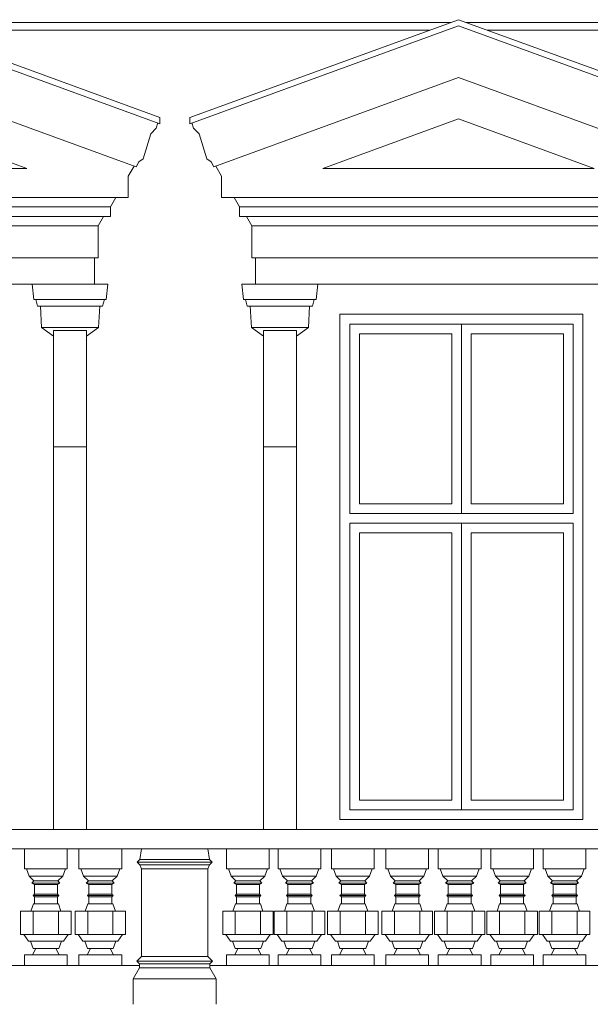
# Model space of a CAD drawing. Header units: metres. Extents: x -1.8 to 41.7, y -0.9 to 24.3.
# Tile 21 of 28: x 27.4 to 30.3, y 5.4 to 10.5. Entities that reach past the tile are written whole.
import ezdxf

# ---------------------------------------------------------------- set-up
doc = ezdxf.new("R2010")
doc.units = ezdxf.units.M
doc.layers.add('AV-STAVBA', color=7, linetype='Continuous', lineweight=18)

# ---------------------------------------------------------------- blocks, each defined once
blk = doc.blocks.new('WI_2-2_dvojité_bez středního sloupku - 1250x2600-1216050-Pohled JV')
at = {"layer": 'AV-STAVBA'}
for p, q in [((29.0798, 8.9), (29.0798, 7.925)), ((29.0798, 8.9), (30.2298, 8.9)), ((29.0798, 7.925), (29.0798, 8.9)), ((29.6548, 8.9), (29.0798, 8.9)), ((30.2298, 8.9), (29.6548, 8.9)), ((29.6548, 8.9), (29.6548, 7.925)), ((29.6548, 8.9), (29.6548, 7.925)), ((30.2298, 7.925), (30.2298, 8.9)), ((30.2298, 7.925), (30.2298, 8.9)), ((29.1298, 8.85), (29.1298, 7.975)), ((29.1298, 8.85), (29.6048, 8.85)), ((29.6048, 7.975), (29.6048, 8.85)), ((29.7048, 7.975), (29.7048, 8.85)), ((29.7048, 8.85), (30.1798, 8.85)), ((30.1798, 8.85), (30.1798, 7.975)), ((29.1298, 7.975), (29.6048, 7.975)), ((30.1798, 7.975), (29.7048, 7.975)), ((29.0798, 7.925), (30.2298, 7.925)), ((29.6548, 7.925), (29.0798, 7.925)), ((29.6548, 7.925), (30.2298, 7.925)), ((29.0798, 7.875), (29.0798, 6.4)), ((29.6134, 7.875), (29.0798, 7.875)), ((29.6548, 7.875), (29.0798, 7.875)), ((29.0798, 7.875), (29.0798, 6.4)), ((30.2298, 7.875), (29.6134, 7.875)), ((29.6548, 6.4), (29.6548, 7.875)), ((30.2298, 7.875), (29.6548, 7.875)), ((29.6548, 7.875), (29.6548, 6.4)), ((30.2298, 6.4), (30.2298, 7.875)), ((30.2298, 6.4), (30.2298, 7.875)), ((29.1298, 7.825), (29.6048, 7.825)), ((29.1298, 6.45), (29.1298, 7.825)), ((29.6048, 7.825), (29.6048, 6.45)), ((29.7048, 6.45), (29.7048, 7.825)), ((29.7048, 7.825), (30.1798, 7.825)), ((30.1798, 7.825), (30.1798, 6.45)), ((29.6048, 6.45), (29.1298, 6.45)), ((30.1798, 6.45), (29.7048, 6.45)), ((29.0798, 6.4), (29.6858, 6.4)), ((29.0798, 6.4), (29.6548, 6.4)), ((29.6548, 6.4), (30.2298, 6.4)), ((29.6858, 6.4), (30.2298, 6.4))]:
    blk.add_line(p, q, dxfattribs=at)
blk = doc.blocks.new('Římsa nad 1NP - Římsa nad 1NP-1582674-Pohled JV')
at = {"layer": 'AV-STAVBA'}
for p, q in [((27.406, 6.2), (27.406, 6.0971)), ((27.626, 6.0971), (27.626, 6.2)), ((27.686, 6.2), (27.686, 6.0971)), ((27.906, 6.0971), (27.906, 6.2)), ((27.9992, 6.1458), (28.0088, 6.2)), ((28.3583, 6.1458), (28.3488, 6.2)), ((28.446, 6.2), (28.446, 6.0971)), ((28.666, 6.0971), (28.666, 6.2)), ((28.711, 6.2), (28.711, 6.0971)), ((28.931, 6.0971), (28.931, 6.2)), ((28.986, 6.2), (28.986, 6.0971)), ((29.206, 6.0971), (29.206, 6.2)), ((29.266, 6.2), (29.266, 6.0971)), ((29.486, 6.0971), (29.486, 6.2)), ((29.536, 6.2), (29.536, 6.0971)), ((29.756, 6.0971), (29.756, 6.2)), ((29.806, 6.2), (29.806, 6.0971)), ((30.026, 6.0971), (30.026, 6.2)), ((30.076, 6.2), (30.076, 6.0971)), ((30.296, 6.0971), (30.296, 6.2)), ((27.9851, 6.1317), (27.9992, 6.1458)), ((27.9992, 6.1176), (27.9851, 6.1317)), ((28.3725, 6.1317), (27.9851, 6.1317)), ((27.9992, 6.1458), (28.3583, 6.1458)), ((28.3725, 6.1317), (28.3583, 6.1458)), ((28.3583, 6.1176), (28.3725, 6.1317)), ((27.626, 6.0971), (27.406, 6.0971)), ((27.416, 6.0971), (27.4297, 6.0595)), ((27.6023, 6.0595), (27.616, 6.0971)), ((27.906, 6.0971), (27.686, 6.0971)), ((27.696, 6.0971), (27.7097, 6.0595)), ((27.8823, 6.0595), (27.896, 6.0971)), ((28.0088, 6.0971), (27.9992, 6.1176)), ((28.3583, 6.1176), (27.9992, 6.1176)), ((28.3488, 6.0971), (28.0088, 6.0971)), ((28.0088, 6.0971), (28.0088, 5.6467)), ((28.3488, 6.0971), (28.3583, 6.1176)), ((28.3488, 5.6467), (28.3488, 6.0971)), ((28.666, 6.0971), (28.446, 6.0971)), ((28.456, 6.0971), (28.4697, 6.0595)), ((28.6423, 6.0595), (28.656, 6.0971)), ((28.931, 6.0971), (28.711, 6.0971)), ((28.721, 6.0971), (28.7347, 6.0595)), ((28.9073, 6.0595), (28.921, 6.0971)), ((29.206, 6.0971), (28.986, 6.0971)), ((28.996, 6.0971), (29.0097, 6.0595)), ((29.1823, 6.0595), (29.196, 6.0971)), ((29.486, 6.0971), (29.266, 6.0971)), ((29.276, 6.0971), (29.2897, 6.0595)), ((29.4623, 6.0595), (29.476, 6.0971)), ((29.756, 6.0971), (29.536, 6.0971)), ((29.546, 6.0971), (29.5597, 6.0595)), ((29.7323, 6.0595), (29.746, 6.0971)), ((30.026, 6.0971), (29.806, 6.0971)), ((29.816, 6.0971), (29.8297, 6.0595)), ((30.0023, 6.0595), (30.016, 6.0971)), ((30.296, 6.0971), (30.076, 6.0971)), ((30.086, 6.0971), (30.0997, 6.0595)), ((30.2723, 6.0595), (30.286, 6.0971)), ((27.4297, 6.0595), (27.4544, 6.0347)), ((27.4297, 6.0595), (27.6023, 6.0595)), ((27.4544, 6.0347), (27.4438, 6.0241)), ((27.5776, 6.0347), (27.4544, 6.0347)), ((27.5776, 6.0347), (27.6023, 6.0595)), ((27.5882, 6.0241), (27.5776, 6.0347)), ((27.7097, 6.0595), (27.7344, 6.0347)), ((27.7097, 6.0595), (27.8823, 6.0595)), ((27.7344, 6.0347), (27.7238, 6.0241)), ((27.8576, 6.0347), (27.7344, 6.0347)), ((27.8576, 6.0347), (27.8823, 6.0595)), ((27.8682, 6.0241), (27.8576, 6.0347)), ((28.4697, 6.0595), (28.4944, 6.0347)), ((28.4697, 6.0595), (28.6423, 6.0595)), ((28.4944, 6.0347), (28.4838, 6.0241)), ((28.6176, 6.0347), (28.4944, 6.0347)), ((28.6176, 6.0347), (28.6423, 6.0595)), ((28.6282, 6.0241), (28.6176, 6.0347)), ((28.7347, 6.0595), (28.7594, 6.0347)), ((28.7347, 6.0595), (28.9073, 6.0595)), ((28.7594, 6.0347), (28.7488, 6.0241)), ((28.8826, 6.0347), (28.7594, 6.0347)), ((28.8826, 6.0347), (28.9073, 6.0595)), ((28.8932, 6.0241), (28.8826, 6.0347)), ((29.0097, 6.0595), (29.0344, 6.0347)), ((29.0097, 6.0595), (29.1823, 6.0595)), ((29.0344, 6.0347), (29.0238, 6.0241)), ((29.1576, 6.0347), (29.0344, 6.0347)), ((29.1576, 6.0347), (29.1823, 6.0595)), ((29.1682, 6.0241), (29.1576, 6.0347)), ((29.2897, 6.0595), (29.3144, 6.0347)), ((29.2897, 6.0595), (29.4623, 6.0595)), ((29.3144, 6.0347), (29.3038, 6.0241)), ((29.4376, 6.0347), (29.3144, 6.0347)), ((29.4376, 6.0347), (29.4623, 6.0595)), ((29.4482, 6.0241), (29.4376, 6.0347)), ((29.5597, 6.0595), (29.5844, 6.0347)), ((29.5597, 6.0595), (29.7323, 6.0595)), ((29.5844, 6.0347), (29.5738, 6.0241)), ((29.7076, 6.0347), (29.5844, 6.0347)), ((29.7076, 6.0347), (29.7323, 6.0595)), ((29.7182, 6.0241), (29.7076, 6.0347)), ((29.8297, 6.0595), (29.8544, 6.0347)), ((29.8297, 6.0595), (30.0023, 6.0595)), ((29.8544, 6.0347), (29.8438, 6.0241)), ((29.9776, 6.0347), (29.8544, 6.0347)), ((29.9776, 6.0347), (30.0023, 6.0595)), ((29.9882, 6.0241), (29.9776, 6.0347)), ((30.0997, 6.0595), (30.1244, 6.0347)), ((30.0997, 6.0595), (30.2723, 6.0595)), ((30.1244, 6.0347), (30.1138, 6.0241)), ((30.2476, 6.0347), (30.1244, 6.0347)), ((30.2476, 6.0347), (30.2723, 6.0595)), ((30.2582, 6.0241), (30.2476, 6.0347)), ((27.4438, 6.0241), (27.4568, 6.0166)), ((27.5882, 6.0241), (27.4438, 6.0241)), ((27.4568, 6.0166), (27.4568, 5.9666)), ((27.5752, 6.0166), (27.4568, 6.0166)), ((27.5752, 6.0166), (27.5882, 6.0241)), ((27.5752, 5.9666), (27.5752, 6.0166)), ((27.7238, 6.0241), (27.7368, 6.0166)), ((27.8682, 6.0241), (27.7238, 6.0241)), ((27.7368, 6.0166), (27.7368, 5.9666)), ((27.8552, 6.0166), (27.7368, 6.0166)), ((27.8552, 6.0166), (27.8682, 6.0241)), ((27.8552, 5.9666), (27.8552, 6.0166)), ((28.4838, 6.0241), (28.4968, 6.0166)), ((28.6282, 6.0241), (28.4838, 6.0241)), ((28.4968, 6.0166), (28.4968, 5.9666)), ((28.6152, 6.0166), (28.4968, 6.0166)), ((28.6152, 6.0166), (28.6282, 6.0241)), ((28.6152, 5.9666), (28.6152, 6.0166)), ((28.7488, 6.0241), (28.7618, 6.0166)), ((28.8932, 6.0241), (28.7488, 6.0241)), ((28.7618, 6.0166), (28.7618, 5.9666)), ((28.8802, 6.0166), (28.7618, 6.0166)), ((28.8802, 6.0166), (28.8932, 6.0241)), ((28.8802, 5.9666), (28.8802, 6.0166)), ((29.0238, 6.0241), (29.0368, 6.0166)), ((29.1682, 6.0241), (29.0238, 6.0241)), ((29.0368, 6.0166), (29.0368, 5.9666)), ((29.1552, 6.0166), (29.0368, 6.0166)), ((29.1552, 6.0166), (29.1682, 6.0241)), ((29.1552, 5.9666), (29.1552, 6.0166)), ((29.3038, 6.0241), (29.3168, 6.0166)), ((29.4482, 6.0241), (29.3038, 6.0241)), ((29.3168, 6.0166), (29.3168, 5.9666)), ((29.4352, 6.0166), (29.3168, 6.0166)), ((29.4352, 6.0166), (29.4482, 6.0241)), ((29.4352, 5.9666), (29.4352, 6.0166)), ((29.5738, 6.0241), (29.5868, 6.0166)), ((29.7182, 6.0241), (29.5738, 6.0241)), ((29.5868, 6.0166), (29.5868, 5.9666)), ((29.7052, 6.0166), (29.5868, 6.0166)), ((29.7052, 6.0166), (29.7182, 6.0241)), ((29.7052, 5.9666), (29.7052, 6.0166)), ((29.8438, 6.0241), (29.8568, 6.0166)), ((29.9882, 6.0241), (29.8438, 6.0241)), ((29.8568, 6.0166), (29.8568, 5.9666)), ((29.9752, 6.0166), (29.8568, 6.0166)), ((29.9752, 6.0166), (29.9882, 6.0241)), ((29.9752, 5.9666), (29.9752, 6.0166)), ((30.1138, 6.0241), (30.1268, 6.0166)), ((30.2582, 6.0241), (30.1138, 6.0241)), ((30.1268, 6.0166), (30.1268, 5.9666)), ((30.2452, 6.0166), (30.1268, 6.0166)), ((30.2452, 6.0166), (30.2582, 6.0241)), ((30.2452, 5.9666), (30.2452, 6.0166)), ((27.4568, 5.9666), (27.4497, 5.9596)), ((27.4497, 5.9596), (27.4568, 5.9525)), ((27.5823, 5.9596), (27.4497, 5.9596)), ((27.5752, 5.9666), (27.4568, 5.9666)), ((27.4568, 5.9525), (27.4568, 5.9162)), ((27.5752, 5.9525), (27.4568, 5.9525)), ((27.5823, 5.9596), (27.5752, 5.9666)), ((27.5752, 5.9525), (27.5823, 5.9596)), ((27.5752, 5.9162), (27.5752, 5.9525)), ((27.7368, 5.9666), (27.7297, 5.9596)), ((27.7297, 5.9596), (27.7368, 5.9525)), ((27.8623, 5.9596), (27.7297, 5.9596)), ((27.8552, 5.9666), (27.7368, 5.9666)), ((27.7368, 5.9525), (27.7368, 5.9162)), ((27.8552, 5.9525), (27.7368, 5.9525)), ((27.8623, 5.9596), (27.8552, 5.9666)), ((27.8552, 5.9525), (27.8623, 5.9596)), ((27.8552, 5.9162), (27.8552, 5.9525)), ((28.4968, 5.9666), (28.4897, 5.9596)), ((28.4897, 5.9596), (28.4968, 5.9525)), ((28.6223, 5.9596), (28.4897, 5.9596)), ((28.6152, 5.9666), (28.4968, 5.9666)), ((28.4968, 5.9525), (28.4968, 5.9162)), ((28.6152, 5.9525), (28.4968, 5.9525)), ((28.6223, 5.9596), (28.6152, 5.9666)), ((28.6152, 5.9525), (28.6223, 5.9596)), ((28.6152, 5.9162), (28.6152, 5.9525)), ((28.7618, 5.9666), (28.7547, 5.9596)), ((28.7547, 5.9596), (28.7618, 5.9525)), ((28.8873, 5.9596), (28.7547, 5.9596)), ((28.8802, 5.9666), (28.7618, 5.9666)), ((28.7618, 5.9525), (28.7618, 5.9162)), ((28.8802, 5.9525), (28.7618, 5.9525)), ((28.8873, 5.9596), (28.8802, 5.9666)), ((28.8802, 5.9525), (28.8873, 5.9596)), ((28.8802, 5.9162), (28.8802, 5.9525)), ((29.0368, 5.9666), (29.0297, 5.9596)), ((29.0297, 5.9596), (29.0368, 5.9525)), ((29.1623, 5.9596), (29.0297, 5.9596)), ((29.1552, 5.9666), (29.0368, 5.9666)), ((29.0368, 5.9525), (29.0368, 5.9162)), ((29.1552, 5.9525), (29.0368, 5.9525)), ((29.1623, 5.9596), (29.1552, 5.9666)), ((29.1552, 5.9525), (29.1623, 5.9596)), ((29.1552, 5.9162), (29.1552, 5.9525)), ((29.3168, 5.9666), (29.3097, 5.9596)), ((29.3097, 5.9596), (29.3168, 5.9525)), ((29.4423, 5.9596), (29.3097, 5.9596)), ((29.4352, 5.9666), (29.3168, 5.9666)), ((29.3168, 5.9525), (29.3168, 5.9162)), ((29.4352, 5.9525), (29.3168, 5.9525)), ((29.4423, 5.9596), (29.4352, 5.9666)), ((29.4352, 5.9525), (29.4423, 5.9596)), ((29.4352, 5.9162), (29.4352, 5.9525)), ((29.5868, 5.9666), (29.5797, 5.9596)), ((29.5797, 5.9596), (29.5868, 5.9525)), ((29.7123, 5.9596), (29.5797, 5.9596)), ((29.7052, 5.9666), (29.5868, 5.9666)), ((29.5868, 5.9525), (29.5868, 5.9162)), ((29.7052, 5.9525), (29.5868, 5.9525)), ((29.7123, 5.9596), (29.7052, 5.9666)), ((29.7052, 5.9525), (29.7123, 5.9596)), ((29.7052, 5.9162), (29.7052, 5.9525)), ((29.8568, 5.9666), (29.8497, 5.9596)), ((29.8497, 5.9596), (29.8568, 5.9525)), ((29.9823, 5.9596), (29.8497, 5.9596)), ((29.9752, 5.9666), (29.8568, 5.9666)), ((29.8568, 5.9525), (29.8568, 5.9162)), ((29.9752, 5.9525), (29.8568, 5.9525)), ((29.9823, 5.9596), (29.9752, 5.9666)), ((29.9752, 5.9525), (29.9823, 5.9596)), ((29.9752, 5.9162), (29.9752, 5.9525)), ((30.1268, 5.9666), (30.1197, 5.9596)), ((30.1197, 5.9596), (30.1268, 5.9525)), ((30.2523, 5.9596), (30.1197, 5.9596)), ((30.2452, 5.9666), (30.1268, 5.9666)), ((30.1268, 5.9525), (30.1268, 5.9162)), ((30.2452, 5.9525), (30.1268, 5.9525)), ((30.2523, 5.9596), (30.2452, 5.9666)), ((30.2452, 5.9525), (30.2523, 5.9596)), ((30.2452, 5.9162), (30.2452, 5.9525)), ((27.386, 5.88), (27.451, 5.88)), ((27.386, 5.88), (27.386, 5.76)), ((27.4518, 5.9162), (27.4386, 5.88)), ((27.451, 5.88), (27.581, 5.88)), ((27.451, 5.76), (27.451, 5.88)), ((27.5802, 5.9162), (27.4518, 5.9162)), ((27.5934, 5.88), (27.5802, 5.9162)), ((27.581, 5.88), (27.646, 5.88)), ((27.581, 5.88), (27.581, 5.76)), ((27.646, 5.88), (27.646, 5.76)), ((27.666, 5.88), (27.731, 5.88)), ((27.666, 5.88), (27.666, 5.76)), ((27.7318, 5.9162), (27.7186, 5.88)), ((27.731, 5.88), (27.861, 5.88)), ((27.731, 5.76), (27.731, 5.88)), ((27.8602, 5.9162), (27.7318, 5.9162)), ((27.8734, 5.88), (27.8602, 5.9162)), ((27.861, 5.88), (27.926, 5.88)), ((27.861, 5.88), (27.861, 5.76)), ((27.926, 5.88), (27.926, 5.76)), ((28.426, 5.88), (28.491, 5.88)), ((28.426, 5.88), (28.426, 5.76)), ((28.4918, 5.9162), (28.4786, 5.88)), ((28.491, 5.88), (28.621, 5.88)), ((28.491, 5.76), (28.491, 5.88)), ((28.6202, 5.9162), (28.4918, 5.9162)), ((28.6334, 5.88), (28.6202, 5.9162)), ((28.621, 5.88), (28.686, 5.88)), ((28.621, 5.88), (28.621, 5.76)), ((28.686, 5.88), (28.686, 5.76)), ((28.691, 5.88), (28.756, 5.88)), ((28.691, 5.88), (28.691, 5.76)), ((28.7568, 5.9162), (28.7436, 5.88)), ((28.756, 5.88), (28.886, 5.88)), ((28.756, 5.76), (28.756, 5.88)), ((28.8852, 5.9162), (28.7568, 5.9162)), ((28.8984, 5.88), (28.8852, 5.9162)), ((28.886, 5.88), (28.951, 5.88)), ((28.886, 5.88), (28.886, 5.76)), ((28.951, 5.88), (28.951, 5.76)), ((28.966, 5.88), (29.031, 5.88)), ((28.966, 5.88), (28.966, 5.76)), ((29.0318, 5.9162), (29.0186, 5.88)), ((29.031, 5.88), (29.161, 5.88)), ((29.031, 5.76), (29.031, 5.88)), ((29.1602, 5.9162), (29.0318, 5.9162)), ((29.1734, 5.88), (29.1602, 5.9162)), ((29.161, 5.88), (29.226, 5.88)), ((29.161, 5.88), (29.161, 5.76)), ((29.226, 5.88), (29.226, 5.76)), ((29.246, 5.88), (29.311, 5.88)), ((29.246, 5.88), (29.246, 5.76)), ((29.3118, 5.9162), (29.2986, 5.88)), ((29.311, 5.88), (29.441, 5.88)), ((29.311, 5.76), (29.311, 5.88)), ((29.4402, 5.9162), (29.3118, 5.9162)), ((29.4534, 5.88), (29.4402, 5.9162)), ((29.441, 5.88), (29.506, 5.88)), ((29.441, 5.88), (29.441, 5.76)), ((29.506, 5.88), (29.506, 5.76)), ((29.516, 5.88), (29.581, 5.88)), ((29.516, 5.88), (29.516, 5.76)), ((29.5818, 5.9162), (29.5686, 5.88)), ((29.581, 5.88), (29.711, 5.88)), ((29.581, 5.76), (29.581, 5.88)), ((29.7102, 5.9162), (29.5818, 5.9162)), ((29.7234, 5.88), (29.7102, 5.9162)), ((29.711, 5.88), (29.776, 5.88)), ((29.711, 5.88), (29.711, 5.76)), ((29.776, 5.88), (29.776, 5.76)), ((29.786, 5.88), (29.851, 5.88)), ((29.786, 5.88), (29.786, 5.76)), ((29.8518, 5.9162), (29.8386, 5.88)), ((29.851, 5.88), (29.981, 5.88)), ((29.851, 5.76), (29.851, 5.88)), ((29.9802, 5.9162), (29.8518, 5.9162)), ((29.9934, 5.88), (29.9802, 5.9162)), ((29.981, 5.88), (30.046, 5.88)), ((29.981, 5.88), (29.981, 5.76)), ((30.046, 5.88), (30.046, 5.76)), ((30.056, 5.88), (30.121, 5.88)), ((30.056, 5.88), (30.056, 5.76)), ((30.1218, 5.9162), (30.1086, 5.88)), ((30.121, 5.88), (30.251, 5.88)), ((30.121, 5.76), (30.121, 5.88)), ((30.2502, 5.9162), (30.1218, 5.9162)), ((30.2634, 5.88), (30.2502, 5.9162)), ((30.251, 5.88), (30.316, 5.88)), ((30.251, 5.88), (30.251, 5.76)), ((30.316, 5.88), (30.316, 5.76)), ((27.4151, 5.76), (27.386, 5.76)), ((27.4018, 5.76), (27.4262, 5.7252)), ((27.4259, 5.76), (27.4139, 5.76)), ((27.4262, 5.7252), (27.6058, 5.7252)), ((27.451, 5.76), (27.4263, 5.76)), ((27.4362, 5.7252), (27.4498, 5.6876)), ((27.5059, 5.76), (27.451, 5.76)), ((27.5263, 5.76), (27.5057, 5.76)), ((27.581, 5.76), (27.5261, 5.76)), ((27.6057, 5.76), (27.581, 5.76)), ((27.5821, 5.6876), (27.5958, 5.7252)), ((27.6058, 5.7252), (27.6302, 5.76)), ((27.6181, 5.76), (27.6061, 5.76)), ((27.646, 5.76), (27.6169, 5.76)), ((27.6951, 5.76), (27.666, 5.76)), ((27.6818, 5.76), (27.7062, 5.7252)), ((27.7059, 5.76), (27.6939, 5.76)), ((27.7062, 5.7252), (27.8858, 5.7252)), ((27.731, 5.76), (27.7063, 5.76)), ((27.7162, 5.7252), (27.7298, 5.6876)), ((27.7859, 5.76), (27.731, 5.76)), ((27.8063, 5.76), (27.7857, 5.76)), ((27.861, 5.76), (27.8061, 5.76)), ((27.8857, 5.76), (27.861, 5.76)), ((27.8621, 5.6876), (27.8758, 5.7252)), ((27.8858, 5.7252), (27.9102, 5.76)), ((27.8981, 5.76), (27.8861, 5.76)), ((27.926, 5.76), (27.8969, 5.76)), ((28.4551, 5.76), (28.426, 5.76)), ((28.4418, 5.76), (28.4662, 5.7252)), ((28.4659, 5.76), (28.4539, 5.76)), ((28.4662, 5.7252), (28.6458, 5.7252)), ((28.491, 5.76), (28.4663, 5.76)), ((28.4762, 5.7252), (28.4898, 5.6876)), ((28.5459, 5.76), (28.491, 5.76)), ((28.5663, 5.76), (28.5457, 5.76)), ((28.621, 5.76), (28.5661, 5.76)), ((28.6457, 5.76), (28.621, 5.76)), ((28.6221, 5.6876), (28.6358, 5.7252)), ((28.6458, 5.7252), (28.6702, 5.76)), ((28.6581, 5.76), (28.6461, 5.76)), ((28.686, 5.76), (28.6569, 5.76)), ((28.7201, 5.76), (28.691, 5.76)), ((28.7068, 5.76), (28.7312, 5.7252)), ((28.7309, 5.76), (28.7189, 5.76)), ((28.7312, 5.7252), (28.9108, 5.7252)), ((28.756, 5.76), (28.7313, 5.76)), ((28.7412, 5.7252), (28.7548, 5.6876)), ((28.8109, 5.76), (28.756, 5.76)), ((28.8313, 5.76), (28.8107, 5.76)), ((28.886, 5.76), (28.8311, 5.76)), ((28.9107, 5.76), (28.886, 5.76)), ((28.8871, 5.6876), (28.9008, 5.7252)), ((28.9108, 5.7252), (28.9352, 5.76)), ((28.9231, 5.76), (28.9111, 5.76)), ((28.951, 5.76), (28.9219, 5.76)), ((28.9951, 5.76), (28.966, 5.76)), ((28.9818, 5.76), (29.0062, 5.7252)), ((29.0059, 5.76), (28.9939, 5.76)), ((29.0062, 5.7252), (29.1858, 5.7252)), ((29.031, 5.76), (29.0063, 5.76)), ((29.0162, 5.7252), (29.0298, 5.6876)), ((29.0859, 5.76), (29.031, 5.76)), ((29.1063, 5.76), (29.0857, 5.76)), ((29.161, 5.76), (29.1061, 5.76)), ((29.1857, 5.76), (29.161, 5.76)), ((29.1621, 5.6876), (29.1758, 5.7252)), ((29.1858, 5.7252), (29.2102, 5.76)), ((29.1981, 5.76), (29.1861, 5.76)), ((29.226, 5.76), (29.1969, 5.76)), ((29.2751, 5.76), (29.246, 5.76)), ((29.2618, 5.76), (29.2862, 5.7252)), ((29.2859, 5.76), (29.2739, 5.76)), ((29.2862, 5.7252), (29.4658, 5.7252)), ((29.311, 5.76), (29.2863, 5.76)), ((29.2962, 5.7252), (29.3098, 5.6876)), ((29.3659, 5.76), (29.311, 5.76)), ((29.3863, 5.76), (29.3657, 5.76)), ((29.441, 5.76), (29.3861, 5.76)), ((29.4657, 5.76), (29.441, 5.76)), ((29.4421, 5.6876), (29.4558, 5.7252)), ((29.4658, 5.7252), (29.4902, 5.76)), ((29.4781, 5.76), (29.4661, 5.76)), ((29.506, 5.76), (29.4769, 5.76)), ((29.5451, 5.76), (29.516, 5.76)), ((29.5318, 5.76), (29.5562, 5.7252)), ((29.5559, 5.76), (29.5439, 5.76)), ((29.5562, 5.7252), (29.7358, 5.7252)), ((29.581, 5.76), (29.5563, 5.76)), ((29.5662, 5.7252), (29.5798, 5.6876)), ((29.6359, 5.76), (29.581, 5.76)), ((29.6563, 5.76), (29.6357, 5.76)), ((29.711, 5.76), (29.6561, 5.76)), ((29.7357, 5.76), (29.711, 5.76)), ((29.7121, 5.6876), (29.7258, 5.7252)), ((29.7358, 5.7252), (29.7602, 5.76)), ((29.7481, 5.76), (29.7361, 5.76)), ((29.776, 5.76), (29.7469, 5.76)), ((29.8151, 5.76), (29.786, 5.76)), ((29.8018, 5.76), (29.8262, 5.7252)), ((29.8259, 5.76), (29.8139, 5.76)), ((29.8262, 5.7252), (30.0058, 5.7252)), ((29.851, 5.76), (29.8263, 5.76)), ((29.8362, 5.7252), (29.8498, 5.6876)), ((29.9059, 5.76), (29.851, 5.76)), ((29.9263, 5.76), (29.9057, 5.76)), ((29.981, 5.76), (29.9261, 5.76)), ((30.0057, 5.76), (29.981, 5.76)), ((29.9821, 5.6876), (29.9958, 5.7252)), ((30.0058, 5.7252), (30.0302, 5.76)), ((30.0181, 5.76), (30.0061, 5.76)), ((30.046, 5.76), (30.0169, 5.76)), ((30.0851, 5.76), (30.056, 5.76)), ((30.0718, 5.76), (30.0962, 5.7252)), ((30.0959, 5.76), (30.0839, 5.76)), ((30.0962, 5.7252), (30.2758, 5.7252)), ((30.121, 5.76), (30.0963, 5.76)), ((30.1062, 5.7252), (30.1198, 5.6876)), ((30.1759, 5.76), (30.121, 5.76)), ((30.1963, 5.76), (30.1757, 5.76)), ((30.251, 5.76), (30.1961, 5.76)), ((30.2757, 5.76), (30.251, 5.76)), ((30.2521, 5.6876), (30.2658, 5.7252)), ((30.2758, 5.7252), (30.3002, 5.76)), ((30.2881, 5.76), (30.2761, 5.76)), ((30.316, 5.76), (30.2869, 5.76)), ((27.4648, 5.6876), (27.4477, 5.6542)), ((27.5821, 5.6876), (27.4498, 5.6876)), ((27.5843, 5.6542), (27.5671, 5.6876)), ((27.7448, 5.6876), (27.7277, 5.6542)), ((27.8621, 5.6876), (27.7298, 5.6876)), ((27.8643, 5.6542), (27.8471, 5.6876)), ((28.5048, 5.6876), (28.4877, 5.6542)), ((28.6221, 5.6876), (28.4898, 5.6876)), ((28.6243, 5.6542), (28.6071, 5.6876)), ((28.7698, 5.6876), (28.7527, 5.6542)), ((28.8871, 5.6876), (28.7548, 5.6876)), ((28.8893, 5.6542), (28.8721, 5.6876)), ((29.0448, 5.6876), (29.0277, 5.6542)), ((29.1621, 5.6876), (29.0298, 5.6876)), ((29.1643, 5.6542), (29.1471, 5.6876)), ((29.3248, 5.6876), (29.3077, 5.6542)), ((29.4421, 5.6876), (29.3098, 5.6876)), ((29.4443, 5.6542), (29.4271, 5.6876)), ((29.5948, 5.6876), (29.5777, 5.6542)), ((29.7121, 5.6876), (29.5798, 5.6876)), ((29.7143, 5.6542), (29.6971, 5.6876)), ((29.8648, 5.6876), (29.8477, 5.6542)), ((29.9821, 5.6876), (29.8498, 5.6876)), ((29.9843, 5.6542), (29.9671, 5.6876)), ((30.1348, 5.6876), (30.1177, 5.6542)), ((30.2521, 5.6876), (30.1198, 5.6876)), ((30.2543, 5.6542), (30.2371, 5.6876)), ((27.406, 5.6542), (27.626, 5.6542)), ((27.406, 5.6542), (27.406, 5.6)), ((27.626, 5.6), (27.626, 5.6542)), ((27.686, 5.6542), (27.906, 5.6542)), ((27.686, 5.6542), (27.686, 5.6)), ((27.906, 5.6), (27.906, 5.6542)), ((27.9838, 5.6217), (28.0088, 5.6467)), ((28.0088, 5.6467), (28.3488, 5.6467)), ((28.3738, 5.6217), (28.3488, 5.6467)), ((28.446, 5.6542), (28.666, 5.6542)), ((28.446, 5.6542), (28.446, 5.6)), ((28.666, 5.6), (28.666, 5.6542)), ((28.711, 5.6542), (28.931, 5.6542)), ((28.711, 5.6542), (28.711, 5.6)), ((28.931, 5.6), (28.931, 5.6542)), ((28.986, 5.6542), (29.206, 5.6542)), ((28.986, 5.6542), (28.986, 5.6)), ((29.206, 5.6), (29.206, 5.6542)), ((29.266, 5.6542), (29.486, 5.6542)), ((29.266, 5.6542), (29.266, 5.6)), ((29.486, 5.6), (29.486, 5.6542)), ((29.536, 5.6542), (29.756, 5.6542)), ((29.536, 5.6542), (29.536, 5.6)), ((29.756, 5.6), (29.756, 5.6542)), ((29.806, 5.6542), (30.026, 5.6542)), ((29.806, 5.6542), (29.806, 5.6)), ((30.026, 5.6), (30.026, 5.6542)), ((30.076, 5.6542), (30.296, 5.6542)), ((30.076, 5.6542), (30.076, 5.6)), ((30.296, 5.6), (30.296, 5.6542)), ((27.9654, 5.5313), (27.9979, 5.5876)), ((27.9979, 5.6076), (27.9838, 5.6217)), ((28.3738, 5.6217), (27.9838, 5.6217)), ((27.9979, 5.5876), (27.9979, 5.6076)), ((27.9979, 5.6076), (28.3596, 5.6076)), ((27.9979, 5.5876), (28.3596, 5.5876)), ((28.3596, 5.6076), (28.3738, 5.6217)), ((28.3596, 5.5876), (28.3596, 5.6076)), ((28.3921, 5.5313), (28.3596, 5.5876)), ((27.9654, 5.4), (27.9654, 5.5313)), ((27.9654, 5.5313), (28.3921, 5.5313)), ((28.3921, 5.4), (28.3921, 5.5313))]:
    blk.add_line(p, q, dxfattribs=at)
blk = doc.blocks.new('Tympanon a šambrána 2NP5 - Tympanon a šambrána 2NP-1609982-Pohled JV')
at = {"layer": 'AV-STAVBA'}
for p, q in [((25.4608, 9.7095), (26.7203, 10.168)), ((26.7203, 10.168), (27.9799, 9.7095)), ((25.348, 9.9345), (25.3563, 9.9071)), ((26.0222, 9.701), (26.7203, 9.9551)), ((26.7203, 9.9551), (27.4184, 9.701)), ((28.0843, 9.9071), (28.0926, 9.9345)), ((25.3563, 9.9071), (25.3846, 9.8788)), ((25.3846, 9.8788), (25.4241, 9.7497)), ((28.0165, 9.7497), (28.056, 9.8788)), ((28.056, 9.8788), (28.0843, 9.9071)), ((25.4241, 9.7497), (25.4466, 9.734)), ((25.4466, 9.734), (25.4608, 9.7095)), ((27.9799, 9.7095), (27.994, 9.734)), ((27.994, 9.734), (28.0165, 9.7497)), ((25.4703, 9.713), (25.5003, 9.661)), ((27.4184, 9.701), (26.0222, 9.701)), ((27.9403, 9.661), (27.9703, 9.713)), ((25.5003, 9.661), (25.5003, 9.551)), ((27.9403, 9.551), (27.9403, 9.661)), ((25.5003, 9.551), (27.9403, 9.551)), ((25.5928, 9.5034), (25.5653, 9.551)), ((27.8478, 9.5034), (27.8753, 9.551)), ((25.5928, 9.4534), (25.5928, 9.5034)), ((27.8478, 9.5034), (25.5928, 9.5034)), ((27.8478, 9.4534), (27.8478, 9.5034)), ((27.8478, 9.4534), (25.5928, 9.4534)), ((25.6553, 9.4058), (25.6278, 9.4534)), ((27.7853, 9.4058), (27.8128, 9.4534)), ((27.7853, 9.4058), (25.6553, 9.4058)), ((25.6553, 9.4058), (25.6553, 9.241)), ((27.7853, 9.241), (27.7853, 9.4058)), ((25.6553, 9.241), (27.7853, 9.241)), ((25.6753, 9.241), (25.6753, 9.106)), ((27.7653, 9.106), (27.7653, 9.241)), ((25.6053, 9.106), (25.9953, 9.106)), ((25.6137, 9.0265), (25.6053, 9.106)), ((25.987, 9.0265), (25.9953, 9.106)), ((25.9953, 9.106), (27.4453, 9.106)), ((27.4453, 9.106), (27.8353, 9.106)), ((27.4537, 9.0265), (27.4453, 9.106)), ((27.827, 9.0265), (27.8353, 9.106)), ((25.987, 9.0265), (25.6137, 9.0265)), ((25.6327, 8.9927), (25.6237, 9.0265)), ((25.9679, 8.9927), (25.977, 9.0265)), ((27.827, 9.0265), (27.4537, 9.0265)), ((27.4727, 8.9927), (27.4637, 9.0265)), ((27.8079, 8.9927), (27.817, 9.0265)), ((25.9679, 8.9927), (25.6327, 8.9927)), ((25.6535, 8.8828), (25.6477, 8.9927)), ((25.9471, 8.8828), (25.9529, 8.9927)), ((27.8079, 8.9927), (27.4727, 8.9927)), ((27.4935, 8.8828), (27.4877, 8.9927)), ((27.7871, 8.8828), (27.7929, 8.9927)), ((25.7153, 8.8377), (25.6535, 8.8828)), ((25.9471, 8.8828), (25.6535, 8.8828)), ((25.7153, 8.8245), (25.7153, 8.866)), ((25.7153, 8.866), (25.8853, 8.866)), ((25.8853, 8.8377), (25.9471, 8.8828)), ((25.8853, 8.866), (25.8853, 8.8245)), ((27.5553, 8.8377), (27.4935, 8.8828)), ((27.7871, 8.8828), (27.4935, 8.8828)), ((27.5553, 8.8245), (27.5553, 8.866)), ((27.5553, 8.866), (27.7253, 8.866)), ((27.7253, 8.8377), (27.7871, 8.8828)), ((27.7253, 8.866), (27.7253, 8.8245)), ((25.7153, 8.8245), (25.7153, 8.7065)), ((25.8853, 8.7065), (25.8853, 8.8245)), ((27.5553, 8.8245), (27.5553, 8.7065)), ((27.7253, 8.7065), (27.7253, 8.8245)), ((25.7153, 8.4615), (25.7153, 8.7065)), ((25.8853, 8.7065), (25.8853, 8.4615)), ((27.5553, 8.4615), (27.5553, 8.7065)), ((27.7253, 8.7065), (27.7253, 8.4615)), ((25.7153, 8.3989), (25.7153, 8.4615)), ((25.8853, 8.4615), (25.8853, 8.3989)), ((27.5553, 8.3989), (27.5553, 8.4615)), ((27.7253, 8.4615), (27.7253, 8.3989)), ((25.7153, 8.3475), (25.7153, 8.3989)), ((25.8853, 8.3989), (25.8853, 8.3475)), ((27.5553, 8.3475), (27.5553, 8.3989)), ((27.7253, 8.3989), (27.7253, 8.3475)), ((25.7153, 8.3475), (25.7153, 8.2688)), ((25.8853, 8.2688), (25.8853, 8.3475)), ((27.5553, 8.3475), (27.5553, 8.2688)), ((27.7253, 8.2688), (27.7253, 8.3475)), ((25.7153, 8.2688), (25.8853, 8.2688)), ((25.7153, 6.3), (25.7153, 8.2688)), ((25.8853, 8.2688), (25.8853, 6.3)), ((27.5553, 8.2688), (27.7253, 8.2688)), ((27.5553, 6.3), (27.5553, 8.2688)), ((27.7253, 8.2688), (27.7253, 6.3))]:
    blk.add_line(p, q, dxfattribs=at)
blk = doc.blocks.new('Tympanon a šambrána 2NP6 - Tympanon a šambrána 2NP-1610147-Pohled JV')
at = {"layer": 'AV-STAVBA'}
for p, q in [((28.3808, 9.7095), (29.6403, 10.168)), ((29.6403, 10.168), (30.8999, 9.7095)), ((28.268, 9.9345), (28.2763, 9.9071)), ((28.9422, 9.701), (29.6403, 9.9551)), ((29.6403, 9.9551), (30.3384, 9.701)), ((31.0043, 9.9071), (31.0126, 9.9345)), ((28.2763, 9.9071), (28.3046, 9.8788)), ((28.3046, 9.8788), (28.3441, 9.7497)), ((30.9365, 9.7497), (30.976, 9.8788)), ((30.976, 9.8788), (31.0043, 9.9071)), ((28.3441, 9.7497), (28.3666, 9.734)), ((28.3666, 9.734), (28.3808, 9.7095)), ((30.8999, 9.7095), (30.914, 9.734)), ((30.914, 9.734), (30.9365, 9.7497)), ((28.3903, 9.713), (28.4203, 9.661)), ((30.3384, 9.701), (28.9422, 9.701)), ((30.8603, 9.661), (30.8903, 9.713)), ((28.4203, 9.661), (28.4203, 9.551)), ((30.8603, 9.551), (30.8603, 9.661)), ((28.4203, 9.551), (30.8603, 9.551)), ((28.5128, 9.5034), (28.4853, 9.551)), ((30.7678, 9.5034), (30.7953, 9.551)), ((28.5128, 9.4534), (28.5128, 9.5034)), ((30.7678, 9.5034), (28.5128, 9.5034)), ((30.7678, 9.4534), (30.7678, 9.5034)), ((30.7678, 9.4534), (28.5128, 9.4534)), ((28.5753, 9.4058), (28.5478, 9.4534)), ((30.7053, 9.4058), (30.7328, 9.4534)), ((30.7053, 9.4058), (28.5753, 9.4058)), ((28.5753, 9.4058), (28.5753, 9.241)), ((30.7053, 9.241), (30.7053, 9.4058)), ((28.5753, 9.241), (30.7053, 9.241)), ((28.5953, 9.241), (28.5953, 9.106)), ((30.6853, 9.106), (30.6853, 9.241)), ((28.5253, 9.106), (28.9153, 9.106)), ((28.5337, 9.0265), (28.5253, 9.106)), ((28.907, 9.0265), (28.9153, 9.106)), ((28.9153, 9.106), (30.3653, 9.106)), ((30.3653, 9.106), (30.7553, 9.106)), ((30.3737, 9.0265), (30.3653, 9.106)), ((30.747, 9.0265), (30.7553, 9.106)), ((28.907, 9.0265), (28.5337, 9.0265)), ((28.5527, 8.9927), (28.5437, 9.0265)), ((28.8879, 8.9927), (28.897, 9.0265)), ((30.747, 9.0265), (30.3737, 9.0265)), ((30.3927, 8.9927), (30.3837, 9.0265)), ((30.7279, 8.9927), (30.737, 9.0265)), ((28.8879, 8.9927), (28.5527, 8.9927)), ((28.5735, 8.8828), (28.5677, 8.9927)), ((28.8671, 8.8828), (28.8729, 8.9927)), ((30.7279, 8.9927), (30.3927, 8.9927)), ((30.4135, 8.8828), (30.4077, 8.9927)), ((30.7071, 8.8828), (30.7129, 8.9927)), ((28.6353, 8.8377), (28.5735, 8.8828)), ((28.8671, 8.8828), (28.5735, 8.8828)), ((28.6353, 8.8245), (28.6353, 8.866)), ((28.6353, 8.866), (28.8053, 8.866)), ((28.8053, 8.8377), (28.8671, 8.8828)), ((28.8053, 8.866), (28.8053, 8.8245)), ((30.4753, 8.8377), (30.4135, 8.8828)), ((30.7071, 8.8828), (30.4135, 8.8828)), ((30.4753, 8.8245), (30.4753, 8.866)), ((30.4753, 8.866), (30.6453, 8.866)), ((30.6453, 8.8377), (30.7071, 8.8828)), ((30.6453, 8.866), (30.6453, 8.8245)), ((28.6353, 8.8245), (28.6353, 8.7065)), ((28.8053, 8.7065), (28.8053, 8.8245)), ((30.4753, 8.8245), (30.4753, 8.7065)), ((30.6453, 8.7065), (30.6453, 8.8245)), ((28.6353, 8.4615), (28.6353, 8.7065)), ((28.8053, 8.7065), (28.8053, 8.4615)), ((30.4753, 8.4615), (30.4753, 8.7065)), ((30.6453, 8.7065), (30.6453, 8.4615)), ((28.6353, 8.3989), (28.6353, 8.4615)), ((28.8053, 8.4615), (28.8053, 8.3989)), ((30.4753, 8.3989), (30.4753, 8.4615)), ((30.6453, 8.4615), (30.6453, 8.3989)), ((28.6353, 8.3475), (28.6353, 8.3989)), ((28.8053, 8.3989), (28.8053, 8.3475)), ((30.4753, 8.3475), (30.4753, 8.3989)), ((30.6453, 8.3989), (30.6453, 8.3475)), ((28.6353, 8.3475), (28.6353, 8.2688)), ((28.8053, 8.2688), (28.8053, 8.3475)), ((30.4753, 8.3475), (30.4753, 8.2688)), ((30.6453, 8.2688), (30.6453, 8.3475)), ((28.6353, 8.2688), (28.8053, 8.2688)), ((28.6353, 6.3), (28.6353, 8.2688)), ((28.8053, 8.2688), (28.8053, 6.3)), ((30.4753, 8.2688), (30.6453, 8.2688)), ((30.4753, 6.3), (30.4753, 8.2688)), ((30.6453, 8.2688), (30.6453, 6.3))]:
    blk.add_line(p, q, dxfattribs=at)
blk = doc.blocks.new('Podokenní římsa 3NP - Podokenní římsa 3NP-1611802-Pohled JV')
at = {"layer": 'AV-STAVBA'}
for p, q in [((29.6006, 10.4515), (26.76, 10.4515)), ((32.4006, 10.4515), (29.68, 10.4515)), ((29.4907, 10.4115), (26.8699, 10.4115)), ((32.2907, 10.4115), (29.7899, 10.4115))]:
    blk.add_line(p, q, dxfattribs=at)

msp = doc.modelspace()

# ---------------------------------------------------------------- linework, layer by layer
at = {"layer": 'AV-STAVBA'}
for p, q in [((28.1029, 9.9627), (26.7203, 10.4659)), ((29.6403, 10.4659), (28.2577, 9.9627)), ((31.0229, 9.9627), (29.6403, 10.4659)), ((26.7203, 10.434), (28.1029, 9.9308)), ((28.2577, 9.9308), (29.6403, 10.434)), ((29.6403, 10.434), (31.0229, 9.9308)), ((28.1029, 9.9308), (28.1029, 9.9627)), ((28.2577, 9.9627), (28.2577, 9.9308)), ((29.0298, 6.35), (29.0298, 8.95)), ((29.0298, 8.95), (30.2798, 8.95)), ((30.2798, 8.95), (30.2798, 6.35)), ((30.2798, 6.35), (29.0298, 6.35)), ((22.3922, 6.3), (38.6791, 6.3)), ((39.2648, 6.2), (21.8822, 6.2)), ((25.3996, 5.6), (27.9979, 5.6)), ((28.3596, 5.6), (30.9179, 5.6))]:
    msp.add_line(p, q, dxfattribs=at)

# ---------------------------------------------------------------- block references
for name in ['Podokenní římsa 3NP - Podokenní římsa 3NP-1611802-Pohled JV', 'Tympanon a šambrána 2NP5 - Tympanon a šambrána 2NP-1609982-Pohled JV', 'Tympanon a šambrána 2NP6 - Tympanon a šambrána 2NP-1610147-Pohled JV', 'WI_2-2_dvojité_bez středního sloupku - 1250x2600-1216050-Pohled JV', 'Římsa nad 1NP - Římsa nad 1NP-1582674-Pohled JV']:
    msp.add_blockref(name, (0, 0), dxfattribs=at)

doc.saveas('drawing.dxf')
